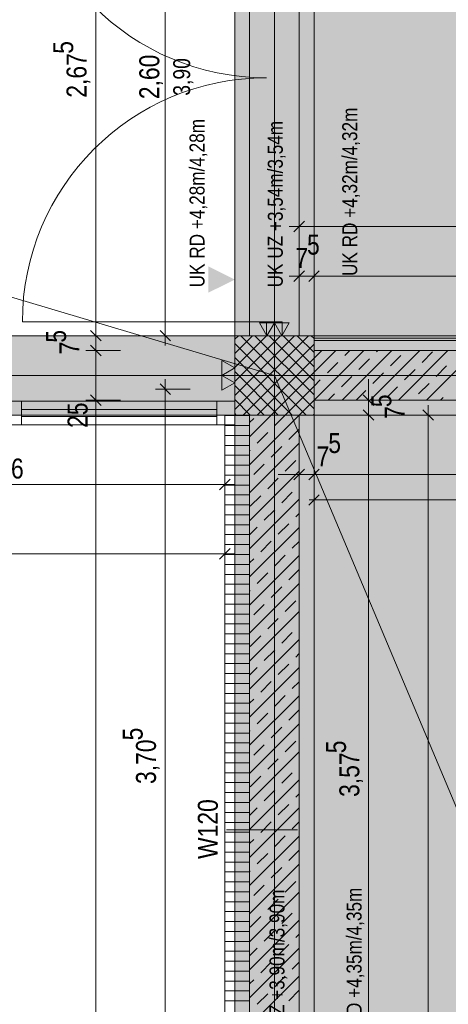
# Model space of a CAD drawing. Extents: x -720 to 300, y 62 to 1162.
# Tile 100 of 143: x -24 to 19, y 712 to 811. Entities that reach past the tile are written whole.
import ezdxf
from ezdxf.lldxf.tags import DXFTag

# ---------------------------------------------------------------- set-up
doc = ezdxf.new("R2010")
doc.units = 0
doc.layers.get('0').update_dxf_attribs({"lineweight": 13})
for name, color, linetype, lineweight, true_color in [('--Bem innen', 9, 'Continuous', 13, 0x808080), ('00 -Bauelemente -Dämmung innen', 7, 'Continuous', 9, 0xff7fe6), ('00 -Bauelemente -Gipskarton', 7, 'Continuous', 9, 0xff7fe6), ('00_Beschriftung UZ', 3, 'Continuous', 35, 0x00ff00), ('30 -33 Aussenwände- 3 Aussenstützen', 7, 'Continuous', 50, 0x0000dd), ('30 -34 Innenwände- 1 tragend', 7, 'Continuous', 13, 0xdd0806), ('30 -34 Innenwände- 2 nichttragend', 7, 'Continuous', 18, 0xff7fe6), ('30 -34 Innenwände- 4 Türen_Fenster', 7, 'Continuous', 15, 0x9955ff), ('30 -35 Decken- 1 Konstruktion-Träger- Stahlbeton', 7, 'Continuous', 13, 0x33aa00), ('70 -72 Beschriftung- 1 Beschriftung allgemein', 7, 'Continuous', 9, 0xff6633), ('70 -72 Beschriftung- 2 Beschriftung Bauteile', 7, 'Continuous', 9, 0x9999ff), ('70 -76 Bemaßung- 2 Allgemein', 9, 'Continuous', 5, 0x808080), ('iwb_Layout BA_Markierung', 7, 'Continuous', 9, 0xbadcdc), ('iwb_Schraffur_BW', 7, 'Continuous', 13, 0x7400e8), ('iwb_Schraffur_Unterzug', 7, 'Continuous', 5, 0xffffcc), ('iwb_Sichtbeton', 2, 'Continuous', 50, 0xffff00), ('iwb_Sichtbeton-Shading', 2, 'Continuous', 50, 0xffff00)]:
    doc.layers.add(name, color=color, linetype=linetype, lineweight=lineweight, true_color=true_color)
for name, color, linetype, lineweight in [('70 -71 Achsen- 1 Gebäudeachsen', 7, 'STRICHPUNKT2-A06G94018I', 18), ('70 -75 Raumstempel- 3 Wandstempel', 7, 'Continuous', 50), ('Keine', 7, 'Continuous', 9)]:
    doc.layers.add(name, color=color, linetype=linetype, lineweight=lineweight)
doc.styles.get("Standard").update_dxf_attribs({"font": 'ARIALN.TTF'})
tags = doc.linetypes.add('fein_strichliert-A06G94028I', pattern=[4, 1, -2, 1]).pattern_tags.tags
tags[8:9] = [DXFTag(74, 4), DXFTag(75, 0), DXFTag(340, '0'), DXFTag(46, 0.0), DXFTag(50, 0.0), DXFTag(44, 0.0), DXFTag(45, 0.0)]
tags[6:7] = [DXFTag(74, 4), DXFTag(75, 0), DXFTag(340, '0'), DXFTag(46, 0.0), DXFTag(50, 0.0), DXFTag(44, 0.0), DXFTag(45, 0.0)]
tags[4:5] = [DXFTag(74, 4), DXFTag(75, 0), DXFTag(340, '0'), DXFTag(46, 0.0), DXFTag(50, 0.0), DXFTag(44, 0.0), DXFTag(45, 0.0)]
tags = doc.linetypes.add('STRICHPUNKT2-A06G94018I', pattern=[12.7, 6.35, -3.175, 0, -3.175]).pattern_tags.tags
tags[10:11] = [DXFTag(74, 4), DXFTag(75, 0), DXFTag(340, '0'), DXFTag(46, 0.0), DXFTag(50, 0.0), DXFTag(44, 0.0), DXFTag(45, 0.0)]
tags[8:9] = [DXFTag(74, 4), DXFTag(75, 0), DXFTag(340, '0'), DXFTag(46, 0.0), DXFTag(50, 0.0), DXFTag(44, 0.0), DXFTag(45, 0.0)]
tags[6:7] = [DXFTag(74, 4), DXFTag(75, 0), DXFTag(340, '0'), DXFTag(46, 0.0), DXFTag(50, 0.0), DXFTag(44, 0.0), DXFTag(45, 0.0)]
tags[4:5] = [DXFTag(74, 4), DXFTag(75, 0), DXFTag(340, '0'), DXFTag(46, 0.0), DXFTag(50, 0.0), DXFTag(44, 0.0), DXFTag(45, 0.0)]

# ---------------------------------------------------------------- blocks, each defined once
blk = doc.blocks.new('Shading-A06G93YF8I', base_point=(-665.956, 777.712))
at = {"layer": 'iwb_Sichtbeton-Shading', "color": 51, "true_color": 0xffff7f}
for points in [[(76.456, 772.595), (5.644, 772.112), (5.644, 772.712)], [(76.456, 772.595), (5.644, 772.712), (76.456, 772.712)], [(76.456, 772.112), (5.644, 772.112), (76.456, 772.595)]]:
    blk.add_solid(points, dxfattribs=at)
blk = doc.blocks.new('Polygon-A06G93ZV8I')
at = {"color": 0, "linetype": 'ByBlock', "lineweight": -2, "ltscale": 0.13}
blk.add_solid([(4.854, 86.708), (4.686, 1083.814), (76.501, 86.518), (76.501, 1083.814)], dxfattribs=at)
blk = doc.blocks.new('Referenz-A06G94038I')
at = {"layer": '00 -Bauelemente -Dämmung innen', "color": 0, "linetype": 'Continuous', "lineweight": -2, "ltscale": 0.13}
for p, q in [((76.456, 778.412), (5.643, 778.412)), ((76.456, 777.412), (5.643, 777.412))]:
    blk.add_line(p, q, dxfattribs=at)
at = {"layer": '00 -Bauelemente -Gipskarton', "color": 0, "linetype": 'Continuous', "lineweight": -2, "ltscale": 0.13}
for p, q in [((76.456, 778.912), (5.643, 778.912)), ((76.456, 778.662), (5.643, 778.662)), ((76.456, 778.412), (5.643, 778.412))]:
    blk.add_line(p, q, dxfattribs=at)
at = {"layer": '00_Beschriftung UZ', "color": 0, "linetype": 'Continuous', "lineweight": -2, "ltscale": 0.13}
for points in [[(-5.028, 783.233), (-2.357, 784.565), (-5.026, 785.903)], [(0.313, 783.233), (-2.357, 784.565), (0.312, 785.903)], [(2.972, 783.233), (5.643, 784.565), (2.974, 785.903)], [(8.313, 783.233), (5.643, 784.565), (8.312, 785.903)]]:
    blk.add_solid(points, dxfattribs=at)
at = {"layer": '30 -33 Aussenwände- 3 Aussenstützen', "color": 0, "lineweight": -2}
for p, q in [((-2.357, 778.543), (-1.988, 778.912)), ((-2.357, 777.129), (-0.574, 778.912)), ((-2.357, 775.715), (0.84, 778.912)), ((-2.357, 774.3), (2.254, 778.912)), ((-2.357, 772.886), (3.669, 778.912)), ((-2.357, 771.472), (5.083, 778.912)), ((-1.726, 778.912), (5.643, 771.543)), ((-0.312, 778.912), (5.643, 772.958)), ((1.102, 778.912), (5.643, 774.372)), ((2.517, 778.912), (5.643, 775.786)), ((3.931, 778.912), (5.643, 777.2)), ((5.345, 778.912), (5.643, 778.614)), ((-2.357, 778.129), (4.86, 770.912)), ((-1.503, 770.912), (5.643, 778.058)), ((-2.357, 776.715), (3.446, 770.912)), ((-0.089, 770.912), (5.643, 776.644)), ((-2.357, 775.301), (2.031, 770.912)), ((1.325, 770.912), (5.643, 775.229)), ((1.643, 775.912), (1.643, 773.912)), ((0.643, 774.912), (2.643, 774.912)), ((-2.357, 773.887), (0.617, 770.912)), ((2.74, 770.912), (5.643, 773.815)), ((-2.357, 772.472), (-0.797, 770.912)), ((4.154, 770.912), (5.643, 772.401)), ((-2.357, 771.058), (-2.211, 770.912)), ((5.568, 770.912), (5.643, 770.987))]:
    blk.add_line(p, q, dxfattribs=at)
at = {"layer": '30 -33 Aussenwände- 3 Aussenstützen', "color": 0, "linetype": 'Continuous', "lineweight": -2, "ltscale": 0.13}
for p, q in [((5.643, 778.912), (-2.357, 778.912)), ((-2.357, 778.912), (-2.357, 770.912)), ((5.643, 770.912), (5.643, 778.912)), ((-2.357, 770.912), (5.643, 770.912))]:
    blk.add_line(p, q, dxfattribs=at)
at = {"layer": '30 -34 Innenwände- 1 tragend', "color": 0, "linetype": 'Continuous', "lineweight": -2, "ltscale": 0.13}
for p, q in [((4.143, 778.912), (-0.857, 778.912)), ((4.143, 778.912), (-0.857, 778.912)), ((4.143, 778.912), (-0.857, 778.912)), ((5.643, 772.412), (5.643, 777.412)), ((5.643, 777.412), (76.456, 777.412)), ((5.643, 772.412), (76.456, 772.412)), ((-3.357, 770.912), (-3.357, 699.412)), ((4.143, 770.912), (4.143, 699.412))]:
    blk.add_line(p, q, dxfattribs=at)
at = {"layer": '30 -34 Innenwände- 1 tragend', "color": 0, "lineweight": -2}
for p, q in [((5.643, 777.412), (76.456, 777.412)), ((5.643, 775.229), (7.825, 777.412)), ((5.643, 776.643), (6.411, 777.412)), ((5.643, 775.229), (7.825, 777.412)), ((5.643, 776.643), (6.411, 777.412)), ((5.643, 775.229), (7.825, 777.412)), ((5.643, 776.643), (6.411, 777.412)), ((5.643, 775.229), (7.825, 777.412)), ((5.643, 776.643), (6.411, 777.412)), ((5.654, 772.412), (10.654, 777.412)), ((5.654, 772.412), (10.654, 777.412)), ((5.654, 772.412), (10.654, 777.412)), ((5.654, 772.412), (10.654, 777.412)), ((8.482, 772.412), (13.482, 777.412)), ((8.482, 772.412), (13.482, 777.412)), ((8.482, 772.412), (13.482, 777.412)), ((8.482, 772.412), (13.482, 777.412)), ((8.749, 776.922), (9.24, 777.412)), ((8.749, 776.922), (9.24, 777.412)), ((8.749, 776.922), (9.24, 777.412)), ((8.749, 776.922), (9.24, 777.412)), ((11.311, 772.412), (16.311, 777.412)), ((11.311, 772.412), (16.311, 777.412)), ((11.311, 772.412), (16.311, 777.412)), ((11.311, 772.412), (16.311, 777.412)), ((11.931, 777.275), (12.068, 777.412)), ((11.931, 777.275), (12.068, 777.412)), ((11.931, 777.275), (12.068, 777.412)), ((11.931, 777.275), (12.068, 777.412)), ((14.139, 772.412), (19.139, 777.412)), ((14.139, 772.412), (19.139, 777.412)), ((14.139, 772.412), (19.139, 777.412)), ((14.139, 772.412), (19.139, 777.412)), ((16.528, 776.215), (17.588, 777.275)), ((16.528, 776.215), (17.588, 777.275)), ((16.528, 776.215), (17.588, 777.275)), ((16.528, 776.215), (17.588, 777.275)), ((16.968, 772.412), (21.968, 777.412)), ((16.968, 772.412), (21.968, 777.412)), ((16.968, 772.412), (21.968, 777.412)), ((16.968, 772.412), (21.968, 777.412)), ((6.982, 775.154), (8.042, 776.215)), ((6.982, 775.154), (8.042, 776.215)), ((6.982, 775.154), (8.042, 776.215)), ((6.982, 775.154), (8.042, 776.215)), ((10.164, 775.508), (11.224, 776.568)), ((10.164, 775.508), (11.224, 776.568)), ((10.164, 775.508), (11.224, 776.568)), ((10.164, 775.508), (11.224, 776.568)), ((13.346, 775.861), (14.406, 776.922)), ((13.346, 775.861), (14.406, 776.922)), ((13.346, 775.861), (14.406, 776.922)), ((13.346, 775.861), (14.406, 776.922)), ((14.76, 774.447), (15.821, 775.508)), ((14.76, 774.447), (15.821, 775.508)), ((14.76, 774.447), (15.821, 775.508)), ((14.76, 774.447), (15.821, 775.508)), ((17.942, 774.801), (19.003, 775.861)), ((17.942, 774.801), (19.003, 775.861)), ((17.942, 774.801), (19.003, 775.861)), ((17.942, 774.801), (19.003, 775.861)), ((5.643, 773.815), (6.275, 774.447)), ((5.643, 773.815), (6.275, 774.447)), ((5.643, 773.815), (6.275, 774.447)), ((5.643, 773.815), (6.275, 774.447)), ((8.396, 773.74), (9.457, 774.801)), ((8.396, 773.74), (9.457, 774.801)), ((8.396, 773.74), (9.457, 774.801)), ((8.396, 773.74), (9.457, 774.801)), ((11.578, 774.093), (12.639, 775.154)), ((11.578, 774.093), (12.639, 775.154)), ((11.578, 774.093), (12.639, 775.154)), ((11.578, 774.093), (12.639, 775.154)), ((9.897, 772.412), (10.871, 773.386)), ((9.897, 772.412), (10.871, 773.386)), ((9.897, 772.412), (10.871, 773.386)), ((9.897, 772.412), (10.871, 773.386)), ((12.992, 772.679), (14.053, 773.74)), ((12.992, 772.679), (14.053, 773.74)), ((12.992, 772.679), (14.053, 773.74)), ((12.992, 772.679), (14.053, 773.74)), ((16.174, 773.033), (17.235, 774.093)), ((16.174, 773.033), (17.235, 774.093)), ((16.174, 773.033), (17.235, 774.093)), ((16.174, 773.033), (17.235, 774.093)), ((5.643, 772.412), (76.456, 772.412)), ((7.068, 772.412), (7.689, 773.033)), ((7.068, 772.412), (7.689, 773.033)), ((7.068, 772.412), (7.689, 773.033)), ((7.068, 772.412), (7.689, 773.033)), ((18.382, 772.412), (18.649, 772.679)), ((18.382, 772.412), (18.649, 772.679)), ((18.382, 772.412), (18.649, 772.679)), ((18.382, 772.412), (18.649, 772.679)), ((-0.857, 770.912), (-0.857, 699.412)), ((-0.857, 768.729), (1.325, 770.912)), ((-0.857, 765.901), (4.143, 770.901)), ((-0.857, 770.143), (-0.443, 770.558)), ((1.678, 769.851), (2.739, 770.911)), ((4.143, 770.912), (4.143, 699.412)), ((3.093, 768.437), (4.143, 769.487)), ((-0.089, 768.083), (0.971, 769.144)), ((-0.857, 763.072), (4.143, 768.072)), ((-0.857, 767.315), (-0.796, 767.376)), ((1.325, 766.669), (2.385, 767.729)), ((2.739, 765.255), (3.8, 766.315)), ((-0.443, 764.901), (0.618, 765.962)), ((-0.857, 760.244), (4.143, 765.244)), ((0.971, 763.487), (2.032, 764.548)), ((-0.857, 757.416), (4.143, 762.416)), ((-0.796, 761.719), (0.264, 762.78)), ((2.385, 762.073), (3.446, 763.133)), ((0.618, 760.305), (1.678, 761.366)), ((3.8, 760.658), (4.143, 761.001)), ((-0.857, 758.83), (-0.089, 759.598)), ((-0.857, 754.587), (4.143, 759.587)), ((2.032, 758.891), (3.093, 759.951)), ((0.264, 757.123), (1.325, 758.184)), ((3.446, 757.476), (4.143, 758.173)), ((-0.857, 751.759), (4.143, 756.759)), ((-0.857, 756.001), (-0.443, 756.416)), ((1.678, 755.709), (2.739, 756.769)), ((3.093, 754.294), (4.143, 755.344)), ((-0.089, 753.941), (0.971, 755.002)), ((-0.857, 748.93), (4.143, 753.93)), ((1.325, 752.527), (2.385, 753.587)), ((-0.857, 753.173), (-0.796, 753.234)), ((-0.443, 750.759), (0.618, 751.82)), ((2.739, 751.112), (3.8, 752.173)), ((-0.857, 746.102), (4.143, 751.102)), ((0.971, 749.345), (2.032, 750.405)), ((-0.796, 747.577), (0.264, 748.638)), ((2.385, 747.931), (3.446, 748.991)), ((-0.857, 743.273), (4.143, 748.273)), ((0.618, 746.163), (1.678, 747.223)), ((3.8, 746.516), (4.143, 746.859)), ((-0.857, 744.688), (-0.089, 745.456)), ((-0.857, 740.445), (4.143, 745.445)), ((2.032, 744.749), (3.093, 745.809)), ((0.264, 742.981), (1.325, 744.041)), ((3.446, 743.334), (4.143, 744.031)), ((-0.857, 737.617), (4.143, 742.617)), ((1.678, 741.567), (2.739, 742.627)), ((-0.857, 741.859), (-0.443, 742.274)), ((-0.089, 739.799), (0.971, 740.859)), ((3.093, 740.152), (4.143, 741.202)), ((-0.857, 734.788), (4.143, 739.788)), ((-0.857, 739.031), (-0.796, 739.092)), ((1.325, 738.385), (2.385, 739.445)), ((-0.443, 736.617), (0.618, 737.677)), ((2.739, 736.97), (3.8, 738.031)), ((-0.857, 731.96), (4.143, 736.96)), ((0.971, 735.203), (2.032, 736.263)), ((-0.796, 733.435), (0.264, 734.495)), ((2.385, 733.788), (3.446, 734.849)), ((-0.857, 729.131), (4.143, 734.131)), ((0.618, 732.021), (1.678, 733.081)), ((3.8, 732.374), (4.143, 732.717)), ((2.032, 730.606), (3.093, 731.667)), ((-0.857, 730.545), (-0.089, 731.313)), ((-0.857, 726.303), (4.143, 731.303)), ((0.264, 728.839), (1.325, 729.899)), ((3.446, 729.192), (4.143, 729.889)), ((-0.857, 723.474), (4.143, 728.474)), ((-0.857, 727.717), (-0.443, 728.132)), ((1.678, 727.424), (2.739, 728.485)), ((-0.089, 725.657), (0.971, 726.717)), ((3.093, 726.01), (4.143, 727.06)), ((-0.857, 720.646), (4.143, 725.646)), ((-0.857, 724.889), (-0.796, 724.95)), ((1.325, 724.242), (2.385, 725.303)), ((2.739, 722.828), (3.8, 723.889)), ((-0.857, 717.818), (4.143, 722.818)), ((-0.443, 722.475), (0.618, 723.535)), ((0.971, 721.06), (2.032, 722.121)), ((2.385, 719.646), (3.446, 720.707)), ((-0.857, 714.989), (4.143, 719.989)), ((-0.796, 719.293), (0.264, 720.353)), ((0.618, 717.878), (1.678, 718.939)), ((3.8, 718.232), (4.143, 718.575)), ((-0.857, 716.403), (-0.089, 717.171)), ((-0.857, 712.161), (4.143, 717.161)), ((2.032, 716.464), (3.093, 717.525)), ((0.264, 714.696), (1.325, 715.757)), ((3.446, 715.05), (4.143, 715.747)), ((-0.857, 709.332), (4.143, 714.332)), ((-0.857, 713.575), (-0.443, 713.989)), ((1.678, 713.282), (2.739, 714.343)), ((3.093, 711.868), (4.143, 712.918)), ((-0.089, 711.515), (0.971, 712.575))]:
    blk.add_line(p, q, dxfattribs=at)
at = {"layer": '30 -34 Innenwände- 2 nichttragend', "color": 0, "linetype": 'Continuous', "lineweight": -2, "ltscale": 0.13}
for p, q in [((76.456, 778.912), (5.643, 778.912)), ((5.643, 778.912), (5.643, 777.412)), ((76.456, 777.412), (5.643, 777.412)), ((-23.857, 772.312), (-27.057, 772.312)), ((-23.857, 772.312), (-23.857, 769.912)), ((-23.857, 772.312), (-23.857, 769.912)), ((-2.357, 772.312), (-4.157, 772.312)), ((-4.157, 772.312), (-4.157, 769.912)), ((-4.157, 772.312), (-4.157, 769.912)), ((-2.357, 772.312), (-2.357, 769.912)), ((-23.857, 769.912), (-27.057, 769.912)), ((-2.357, 769.912), (-4.157, 769.912))]:
    blk.add_line(p, q, dxfattribs=at)
at = {"layer": '30 -34 Innenwände- 2 nichttragend', "color": 0, "lineweight": -2}
for p, q in [((-3.357, 770.912), (-3.357, 699.412)), ((-3.357, 770.853), (-0.857, 770.853)), ((-0.857, 770.912), (-0.857, 699.412)), ((-3.357, 769.853), (-0.857, 769.853)), ((-3.357, 768.853), (-0.857, 768.853)), ((-3.357, 767.853), (-0.857, 767.853)), ((-3.357, 766.853), (-0.857, 766.853)), ((-3.357, 765.853), (-0.857, 765.853)), ((-3.357, 764.853), (-0.857, 764.853)), ((-3.357, 763.853), (-0.857, 763.853)), ((-3.357, 762.853), (-0.857, 762.853)), ((-3.357, 761.853), (-0.857, 761.853)), ((-3.357, 760.853), (-0.857, 760.853)), ((-3.357, 759.853), (-0.857, 759.853)), ((-3.357, 758.853), (-0.857, 758.853)), ((-3.357, 757.853), (-0.857, 757.853)), ((-3.357, 756.853), (-0.857, 756.853)), ((-3.357, 755.853), (-0.857, 755.853)), ((-3.357, 754.853), (-0.857, 754.853)), ((-3.357, 753.853), (-0.857, 753.853)), ((-3.357, 752.853), (-0.857, 752.853)), ((-3.357, 751.853), (-0.857, 751.853)), ((-3.357, 750.853), (-0.857, 750.853)), ((-3.357, 749.853), (-0.857, 749.853)), ((-3.357, 748.853), (-0.857, 748.853)), ((-3.357, 747.853), (-0.857, 747.853)), ((-3.357, 746.853), (-0.857, 746.853)), ((-3.357, 745.853), (-0.857, 745.853)), ((-3.357, 744.853), (-0.857, 744.853)), ((-3.357, 743.853), (-0.857, 743.853)), ((-3.357, 742.853), (-0.857, 742.853)), ((-3.357, 741.853), (-0.857, 741.853)), ((-3.357, 740.853), (-0.857, 740.853)), ((-3.357, 739.853), (-0.857, 739.853)), ((-3.357, 738.853), (-0.857, 738.853)), ((-3.357, 737.853), (-0.857, 737.853)), ((-3.357, 736.853), (-0.857, 736.853)), ((-3.357, 735.853), (-0.857, 735.853)), ((-3.357, 734.853), (-0.857, 734.853)), ((-3.357, 733.853), (-0.857, 733.853)), ((-3.357, 732.853), (-0.857, 732.853)), ((-3.357, 731.853), (-0.857, 731.853)), ((-3.357, 730.853), (-0.857, 730.853)), ((-3.357, 729.853), (-0.857, 729.853)), ((-3.357, 728.853), (-0.857, 728.853)), ((-3.357, 727.853), (-0.857, 727.853)), ((-3.357, 726.853), (-0.857, 726.853)), ((-3.357, 725.853), (-0.857, 725.853)), ((-3.357, 724.853), (-0.857, 724.853)), ((-3.357, 723.853), (-0.857, 723.853)), ((-3.357, 722.853), (-0.857, 722.853)), ((-3.357, 721.853), (-0.857, 721.853)), ((-3.357, 720.853), (-0.857, 720.853)), ((-3.357, 719.853), (-0.857, 719.853)), ((-3.357, 718.853), (-0.857, 718.853)), ((-3.357, 717.853), (-0.857, 717.853)), ((-3.357, 716.853), (-0.857, 716.853)), ((-3.357, 715.853), (-0.857, 715.853)), ((-3.357, 714.853), (-0.857, 714.853)), ((-3.357, 713.853), (-0.857, 713.853)), ((-3.357, 712.853), (-0.857, 712.853)), ((-3.357, 711.853), (-0.857, 711.853))]:
    blk.add_line(p, q, dxfattribs=at)
at = {"layer": '30 -34 Innenwände- 4 Türen_Fenster', "color": 0, "linetype": 'fein_strichliert-A06G94028I', "lineweight": -2, "ltscale": 0.13}
for p, q in [((-0.857, 778.912), (-0.857, 830.912)), ((4.143, 778.912), (4.143, 830.912)), ((0.843, 780.312), (-23.757, 780.312))]:
    blk.add_line(p, q, dxfattribs=at)
at = {"layer": '30 -34 Innenwände- 4 Türen_Fenster', "color": 0, "linetype": 'Continuous', "lineweight": -2, "ltscale": 0.13}
for p, q in [((0.843, 778.912), (0.843, 780.312)), ((0.843, 780.312), (2.443, 780.312)), ((2.443, 780.312), (2.443, 778.912)), ((2.443, 778.912), (0.843, 778.912)), ((-4.157, 772.312), (-23.857, 772.312)), ((-23.857, 772.312), (-23.857, 771.472)), ((-4.157, 771.472), (-4.157, 772.312)), ((-23.857, 770.752), (-23.857, 771.472)), ((-23.857, 771.472), (-4.157, 771.472)), ((-4.157, 771.472), (-4.157, 770.752)), ((-23.857, 769.912), (-23.857, 770.752)), ((-4.157, 770.752), (-23.857, 770.752)), ((-4.157, 770.752), (-4.157, 769.912)), ((-4.157, 769.912), (-23.857, 769.912))]:
    blk.add_line(p, q, dxfattribs=at)
at = {"layer": '30 -34 Innenwände- 4 Türen_Fenster', "color": 0, "linetype": 'fein_strichliert-A06G94028I', "lineweight": -2, "ltscale": 0.13}
for centre, major_axis in [((0.843, 829.512), (-24.6, 0)), ((0.843, 780.312), (0, 24.6))]:
    blk.add_ellipse(centre, major_axis=major_axis, ratio=1, start_param=0, end_param=1.570796, dxfattribs=at)
at = {"layer": '30 -35 Decken- 1 Konstruktion-Träger- Stahlbeton', "color": 0, "linetype": 'fein_strichliert-A06G94028I', "lineweight": -2, "ltscale": 0.13}
for p, q in [((-2.357, 830.912), (-2.357, 778.912)), ((5.643, 830.912), (5.643, 778.912)), ((-682.362, 778.912), (-2.357, 778.912)), ((76.456, 778.912), (5.643, 778.912)), ((-682.362, 770.912), (-2.357, 770.912)), ((-2.357, 227.912), (-2.357, 770.912)), ((5.643, 227.912), (5.643, 770.912)), ((76.456, 770.912), (5.643, 770.912))]:
    blk.add_line(p, q, dxfattribs=at)
at = {"layer": '30 -35 Decken- 1 Konstruktion-Träger- Stahlbeton', "color": 0, "lineweight": -2}
for p, q in [((5.643, 778.912), (-2.357, 778.912)), ((-2.357, 778.912), (-2.357, 770.912)), ((5.643, 770.912), (5.643, 778.912)), ((-2.357, 770.912), (5.643, 770.912))]:
    blk.add_line(p, q, dxfattribs=at)
at = {"layer": '70 -71 Achsen- 1 Gebäudeachsen', "color": 0, "linetype": 'STRICHPUNKT2-A06G94018I', "lineweight": -2, "ltscale": 0.13}
for p, q in [((1.643, 1084.852), (1.643, 85.412)), ((-682.362, 774.912), (76.456, 774.912))]:
    blk.add_line(p, q, dxfattribs=at)
at = {"layer": '70 -72 Beschriftung- 1 Beschriftung allgemein', "color": 0, "linetype": 'fein_strichliert-A06G94028I', "lineweight": -2, "ltscale": 0.13}
for p, q in [((-302.357, 865.412), (1.643, 774.912)), ((1.643, 774.912), (76.456, 597.143))]:
    blk.add_line(p, q, dxfattribs=at)
at = {"layer": '70 -72 Beschriftung- 2 Beschriftung Bauteile', "color": 0, "lineweight": -2}
for p, q in [((0.143, 780.211), (0.893, 778.912)), ((1.643, 780.211), (0.143, 780.211)), ((0.893, 778.912), (1.643, 780.211)), ((1.643, 780.211), (2.393, 778.912)), ((3.143, 780.211), (1.643, 780.211)), ((2.393, 778.912), (3.143, 780.211)), ((-2.357, 775.662), (-3.656, 776.412)), ((-3.656, 776.412), (-3.656, 774.912)), ((-3.656, 774.912), (-2.357, 775.662)), ((-2.357, 774.162), (-3.656, 774.912)), ((-3.656, 774.912), (-3.656, 773.412)), ((-3.656, 773.412), (-2.357, 774.162))]:
    blk.add_line(p, q, dxfattribs=at)
for points in [[(0.893, 778.912), (0.143, 780.211), (0.893, 780.211)], [(0.893, 778.912), (0.893, 780.211), (1.643, 780.211)], [(2.393, 778.912), (1.643, 780.211), (2.393, 780.211)], [(2.393, 778.912), (2.393, 780.211), (3.143, 780.211)], [(-3.656, 774.912), (-3.656, 776.412), (-2.357, 775.662)], [(-3.656, 773.412), (-3.656, 774.912), (-2.357, 774.162)]]:
    blk.add_solid(points, dxfattribs=at)
at = {"layer": '70 -76 Bemaßung- 2 Allgemein', "color": 0, "linetype": 'Continuous', "lineweight": -2, "ltscale": 0.13}
for p, q in [((-16.356, 779.973), (-16.356, 831.352)), ((-9.356, 779.973), (-9.356, 829.852)), ((3.612, 789.382), (4.673, 790.443)), ((4.143, 787.412), (4.143, 790.912)), ((3.143, 789.912), (5.203, 789.912)), ((76.456, 789.912), (5.203, 789.912)), ((3.612, 784.382), (4.673, 785.443)), ((4.143, 782.412), (4.143, 785.912)), ((5.112, 784.382), (6.173, 785.443)), ((6.173, 785.443), (5.112, 784.382)), ((5.643, 782.412), (5.643, 785.912)), ((5.643, 782.412), (5.643, 785.912)), ((3.143, 784.912), (5.203, 784.912)), ((4.582, 784.912), (5.203, 784.912)), ((6.643, 784.912), (4.582, 784.912)), ((4.643, 784.912), (6.703, 784.912)), ((76.456, 784.912), (6.703, 784.912)), ((-16.356, 779.973), (-16.356, 781.033)), ((-15.825, 778.382), (-16.886, 779.443)), ((-15.825, 778.382), (-16.886, 779.443)), ((-16.356, 777.912), (-16.356, 779.973)), ((-16.356, 777.912), (-16.356, 779.973)), ((-16.356, 778.473), (-16.356, 779.533)), ((-8.825, 778.382), (-9.886, 779.443)), ((-9.356, 777.912), (-9.356, 779.973)), ((-13.856, 778.912), (-17.356, 778.912)), ((-13.856, 778.912), (-17.356, 778.912)), ((-16.356, 777.412), (-16.356, 778.912)), ((-16.356, 776.412), (-16.356, 778.473)), ((-16.356, 778.412), (-16.356, 776.352)), ((-6.856, 778.912), (-10.356, 778.912)), ((-13.856, 777.412), (-17.356, 777.412)), ((-13.856, 777.412), (-17.356, 777.412)), ((-16.886, 777.943), (-15.825, 776.882)), ((-15.825, 776.882), (-16.886, 777.943)), ((-16.356, 772.412), (-16.356, 777.412)), ((-16.356, 776.352), (-16.356, 775.291)), ((-9.356, 774.512), (-9.356, 772.452)), ((11.141, 773.473), (11.141, 774.533)), ((-16.356, 773.412), (-16.356, 771.352)), ((-16.356, 773.412), (-16.356, 771.352)), ((-6.856, 773.512), (-10.356, 773.512)), ((-9.886, 774.043), (-8.825, 772.982)), ((11.141, 771.412), (11.141, 773.473)), ((-13.856, 772.412), (-17.356, 772.412)), ((-13.856, 772.412), (-17.356, 772.412)), ((-16.886, 772.943), (-15.825, 771.882)), ((-16.886, 772.943), (-15.825, 771.882)), ((-9.356, 700.473), (-9.356, 772.452)), ((8.643, 772.412), (12.141, 772.412)), ((11.672, 771.882), (10.61, 772.943)), ((11.141, 770.912), (11.141, 772.412)), ((-16.356, 771.352), (-16.356, 770.291)), ((-16.356, 553.473), (-16.356, 771.352)), ((10.61, 771.443), (11.672, 770.382)), ((10.61, 771.443), (11.672, 770.382)), ((11.141, 771.912), (11.141, 769.852)), ((11.141, 771.912), (11.141, 769.852)), ((16.61, 771.443), (17.672, 770.382)), ((17.141, 771.912), (17.141, 769.852)), ((8.643, 770.912), (12.141, 770.912)), ((8.643, 770.912), (12.141, 770.912)), ((14.641, 770.912), (18.141, 770.912)), ((11.141, 700.473), (11.141, 769.852)), ((11.141, 769.852), (11.141, 768.791)), ((17.141, 614.973), (17.141, 769.852)), ((4.143, 767.412), (4.143, 763.912)), ((5.643, 767.412), (5.643, 763.912)), ((5.643, 767.412), (5.643, 763.912)), ((-3.357, 766.412), (-3.357, 762.912)), ((4.673, 765.443), (3.612, 764.382)), ((5.112, 764.382), (6.173, 765.443)), ((5.112, 764.382), (6.173, 765.443)), ((-2.827, 764.443), (-3.888, 763.382)), ((3.082, 764.912), (2.022, 764.912)), ((5.143, 764.912), (3.082, 764.912)), ((5.643, 764.912), (4.143, 764.912)), ((4.643, 764.912), (6.703, 764.912)), ((4.643, 764.912), (6.703, 764.912)), ((5.643, 764.353), (5.643, 761.353)), ((6.703, 764.912), (7.763, 764.912)), ((76.456, 764.912), (6.703, 764.912)), ((-4.418, 763.912), (-47.497, 763.912)), ((-2.357, 763.912), (-4.418, 763.912)), ((5.112, 761.822), (6.173, 762.884)), ((5.143, 762.353), (6.703, 762.353)), ((61.082, 762.353), (6.703, 762.353)), ((-3.357, 759.412), (-3.357, 755.912)), ((-2.827, 757.443), (-3.888, 756.382)), ((-4.418, 756.912), (-297.297, 756.912)), ((-2.357, 756.912), (-4.418, 756.912))]:
    blk.add_line(p, q, dxfattribs=at)
at = {"layer": 'Keine', "color": 0, "lineweight": -2}
blk.add_line((-3.192, 729.1), (3.977, 729.1), dxfattribs=at)
at = {"layer": '--Bem innen', "color": 0, "linetype": 'Continuous', "lineweight": -2, "ltscale": 0.13, "insert": (-8.55, 803.102), "char_height": 1.7, "attachment_point": 1, "rotation": 90}
blk.add_mtext('{\\fArial Narrow;3,90}', dxfattribs=at)
at = {"layer": '00_Beschriftung UZ', "color": 0, "linetype": 'ByBlock', "lineweight": -2, "ltscale": 0.13, "char_height": 1.51033, "attachment_point": 1, "rotation": 90}
for s, insert in [('{\\fArial Narrow;UK RD +4,32m/4,32m}', (8.485, 784.93)), ('{\\fArial Narrow;UK RD +4,28m/4,28m}', (-6.908, 783.784)), ('{\\fArial Narrow;UK UZ +3,54m/3,54m}', (0.98, 783.783)), ('{\\fArial Narrow;UK UZ +3,90m/3,90m}', (1.151, 706.293)), ('{\\fArial Narrow;UK RD +4,35m/4,35m}', (8.926, 706.294))]:
    blk.add_mtext(s, dxfattribs=dict(at, insert=insert))
at = {"layer": '70 -75 Raumstempel- 3 Wandstempel', "color": 0, "linetype": 'Continuous', "lineweight": -2, "ltscale": 0.13, "insert": (-6.071, 726.158), "char_height": 2.01377, "attachment_point": 1, "rotation": 90}
blk.add_mtext('{\\fArial Narrow;W120}', dxfattribs=at)
at = {"layer": '70 -76 Bemaßung- 2 Allgemein', "color": 0, "linetype": 'Continuous', "lineweight": -2, "ltscale": 0.13, "char_height": 2.01377, "attachment_point": 1, "rotation": 90}
for s, insert in [('{\\fArial Narrow;5}', (-20.648, 807.328)), ('{\\fArial Narrow;2,67}', (-19.306, 802.902)), ('{\\fArial Narrow;2,60}', (-11.971, 802.753)), ('{\\fArial Narrow;5}', (-21.367, 778.204)), ('{\\fArial Narrow;7}', (-20.024, 777.026)), ('{\\fArial Narrow;25}', (-19.198, 769.612)), ('{\\fArial Narrow;5}', (11.421, 771.704)), ('{\\fArial Narrow;7}', (12.763, 770.526)), ('{\\fArial Narrow;5}', (-13.648, 738.114)), ('{\\fArial Narrow;3,70}', (-12.306, 733.716)), ('{\\fArial Narrow;5}', (6.848, 736.814)), ('{\\fArial Narrow;3,57}', (8.191, 732.416))]:
    blk.add_mtext(s, dxfattribs=dict(at, insert=insert))
at = {"layer": '70 -76 Bemaßung- 2 Allgemein', "color": 0, "linetype": 'Continuous', "lineweight": -2, "ltscale": 0.13, "char_height": 2.01377, "attachment_point": 1}
for s, insert in [('{\\fArial Narrow;5}', (4.935, 789.097)), ('{\\fArial Narrow;7}', (3.757, 787.754)), ('{\\fArial Narrow;5}', (7.079, 769.097)), ('{\\fArial Narrow;7}', (5.901, 767.754)), ('{\\fArial Narrow;2,26}', (-28.116, 766.528))]:
    blk.add_mtext(s, dxfattribs=dict(at, insert=insert))
blk = doc.blocks.new('Referenz-A06G94058I')
at = {"layer": 'iwb_Schraffur_BW', "linetype": 'Continuous', "ltscale": 0.13}
for points in [[(76.456, 776.297), (-0.856, 772.412), (-0.856, 777.412)], [(76.456, 776.297), (-0.856, 777.412), (76.456, 777.412)], [(76.456, 772.412), (-0.856, 772.412), (76.456, 776.297)]]:
    blk.add_solid(points, dxfattribs=at)
at = {"layer": 'iwb_Schraffur_Unterzug', "linetype": 'Continuous', "ltscale": 0.13}
for points in [[(-2.356, 227.912), (-2.356, 830.912), (5.644, 227.912), (5.644, 830.912)], [(-682.362, 778.912), (76.456, 778.912), (76.456, 776.734)], [(-682.362, 778.912), (76.456, 776.734), (-682.362, 775.865)], [(-682.362, 775.865), (76.456, 776.734), (76.456, 773.09)], [(-682.362, 775.865), (76.456, 773.09), (-682.362, 773.959)], [(-682.362, 773.959), (76.456, 773.09), (76.456, 770.912)], [(-682.362, 773.959), (76.456, 770.912), (-682.362, 770.912)]]:
    blk.add_solid(points, dxfattribs=at)
at = {"layer": 'iwb_Sichtbeton', "linetype": 'Continuous', "ltscale": 0.5}
for points in [[(76.456, 772.595), (5.644, 772.112), (5.644, 772.712)], [(76.456, 772.595), (5.644, 772.712), (76.456, 772.712)], [(76.456, 772.112), (5.644, 772.112), (76.456, 772.595)]]:
    blk.add_solid(points, dxfattribs=at)

msp = doc.modelspace()

# ---------------------------------------------------------------- block references
at = {"color": 8, "lineweight": 13, "ltscale": 0.13, "true_color": 0x808080}
msp.add_blockref('Referenz-A06G94038I', (0, 0), dxfattribs=at)
at = {"color": 8, "lineweight": 25, "ltscale": 0.25, "true_color": 0x808080}
msp.add_blockref('Referenz-A06G94058I', (0, 0), dxfattribs=at)
msp.add_blockref('Shading-A06G93YF8I', (-665.956, 777.712))
at = {"layer": 'iwb_Layout BA_Markierung', "ltscale": 0.13}
msp.add_blockref('Polygon-A06G93ZV8I', (0, 0), dxfattribs=at)

doc.saveas('drawing.dxf')
